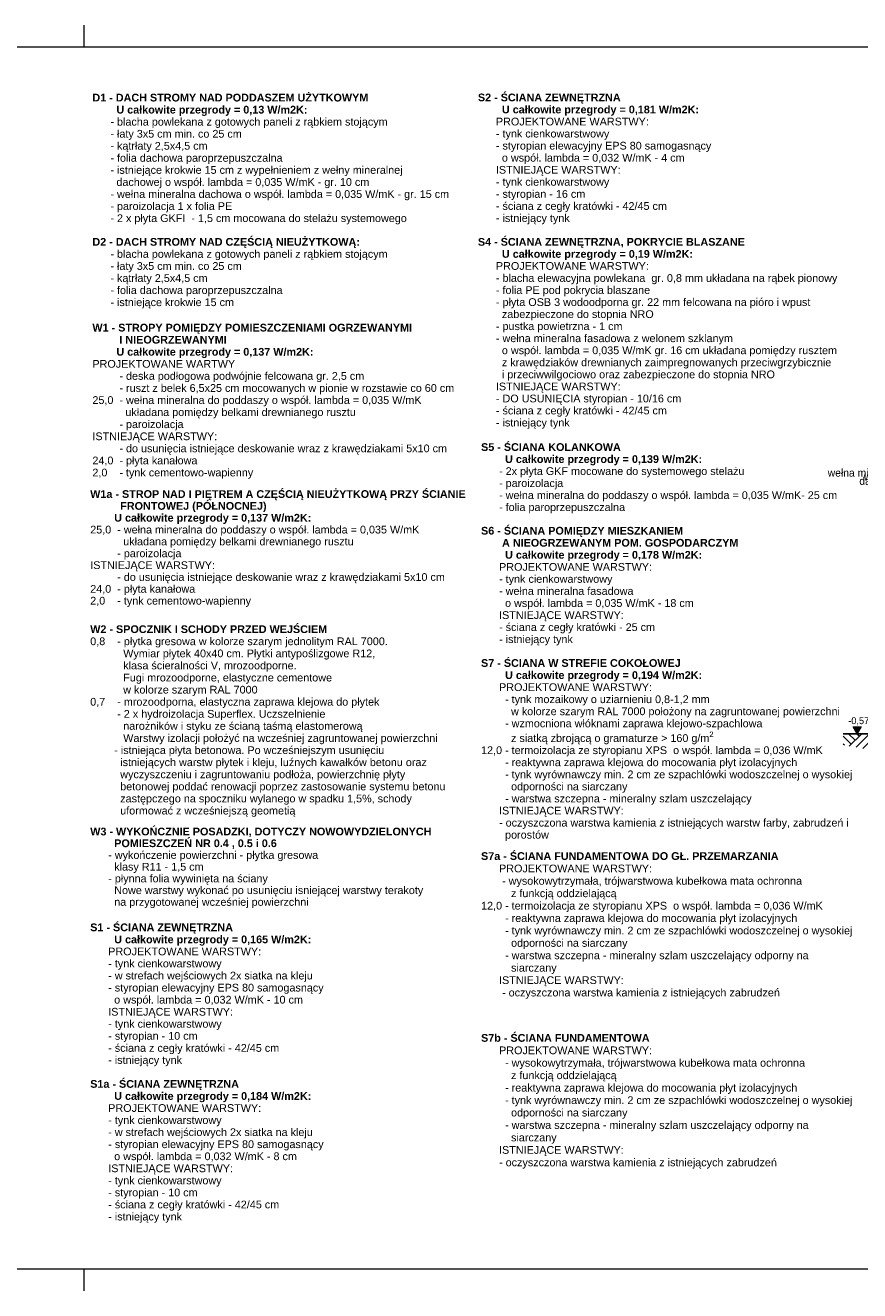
# Model space of a CAD drawing. Extents: x -613240 to -325500, y -25863 to 152403.
# Tile 76 of 254: x -412394 to -392960, y -25863 to 3587. Entities that reach past the tile are written whole.
import ezdxf

# ---------------------------------------------------------------- set-up
doc = ezdxf.new("R2010")
doc.units = 0
doc.header["$MEASUREMENT"] = 0
for name, color, linetype, lineweight in [('Arch opisy_Nr_Pióra__1', 7, 'Continuous', 25), ('Arch opisy_Nr_Pióra__21', 7, 'Continuous', 9), ('Arch opisy_Nr_Pióra__5', 7, 'Continuous', 13), ('Arch opisy_Nr_Pióra__6', 7, 'Continuous', 13), ('ARCH TABELA_Nr_Pióra__21', 7, 'Continuous', 9), ('arch wypelnienia_Nr_Pióra__21', 7, 'Continuous', 9), ('INWENT OPISY_Nr_Pióra__21', 7, 'Continuous', 9), ('INWENT TEREN_Nr_Pióra__1', 7, 'Continuous', 25), ('INWENT WYMIARY_Nr_Pióra__21', 7, 'Continuous', 9)]:
    doc.layers.add(name, color=color, linetype=linetype, lineweight=lineweight)
doc.layers.add('INWENT WYMIARY', color=7, linetype='Continuous')
doc.styles.add('GENERATED_STYLE_1', font='txt')
doc.styles.add('GENERATED_STYLE_10', font='arial.ttf')
doc.styles.add('GENERATED_STYLE_4', font='txt')

# ---------------------------------------------------------------- blocks, each defined once
blk = doc.blocks.new('Wymiary_6', base_point=(-393017, -12900))
at = {"layer": 'INWENT WYMIARY_Nr_Pióra__21', "linetype": 'Continuous'}
blk.add_hatch(color=256, dxfattribs=at).paths.add_polyline_path([(-393017, -12900), (-393110, -12740), (-392924, -12740)], flags=0)
for p, q in [((-393017, -12900), (-393137, -12900)), ((-393017, -12900), (-393110, -12740)), ((-393110, -12740), (-392924, -12740)), ((-392924, -12740), (-393017, -12900)), ((-393017, -12900), (-392897, -12900))]:
    blk.add_line(p, q, dxfattribs=at)
at = {"layer": 'INWENT WYMIARY_Nr_Pióra__21', "insert": (-393227, -12708), "char_height": 160, "attachment_point": 7, "style": 'GENERATED_STYLE_1'}
blk.add_mtext('{-0,57}', dxfattribs=at)

msp = doc.modelspace()

# ---------------------------------------------------------------- hatches: boundary and pattern name
at = {"layer": 'arch wypelnienia_Nr_Pióra__21', "linetype": 'Continuous'}
h = msp.add_hatch(dxfattribs=at)
h.set_pattern_fill('Earth', color=256, style=0, pattern_type=2)
h.set_pattern_definition([(45, (0, 0), (-275.77163, 275.77163), []), (45, (-91.9, 91.9), (-551.5433, 551.5433), []), (45, (-183.85, 183.85), (-551.5433, 551.5433), []), (135, (-275.77, 275.77), (91.92388, 91.92388), [389.99999, -389.99999])])
h.paths.add_polyline_path([(-392402.2, -13324.9), (-392402.2, -12899.6), (-393342.5, -12899.6), (-393342.5, -13164.9)], flags=0)

# ---------------------------------------------------------------- linework, layer by layer
at = {"layer": 'ARCH TABELA_Nr_Pióra__21', "linetype": 'Continuous'}
for p, q in [((-411025.5, 3086.6), (-411025.5, 3586.6)), ((-411025.5, 3086.6), (-411025.5, 3586.6)), ((-413275.5, 3086.6), (-372525.5, 3086.6)), ((-372525.5, -25363.4), (-413275.5, -25363.4)), ((-411025.5, -25863.4), (-411025.5, -25363.4)), ((-411025.5, -25863.4), (-411025.5, -25363.4))]:
    msp.add_line(p, q, dxfattribs=at)
at = {"layer": 'INWENT TEREN_Nr_Pióra__1', "linetype": 'Continuous'}
msp.add_line((-392382.2, -12899.6), (-393342.5, -12899.6), dxfattribs=at)

# ---------------------------------------------------------------- block references
at = {"layer": 'INWENT WYMIARY', "linetype": 'Continuous'}
msp.add_blockref('Wymiary_6', (-393017.2, -12899.6), dxfattribs=at)

# ---------------------------------------------------------------- texts
at = {"layer": 'Arch opisy_Nr_Pióra__1', "linetype": 'Continuous', "char_height": 180, "style": 'GENERATED_STYLE_10'}
for s, insert, width, attachment_point, line_spacing_factor in [('\\A1;{\\fArial|b1|i0|c0|p38;D1 - DACH STROMY NAD PODDASZEM UŻYTKOWYM\\P        U całkowite przegrody = 0,13 W/m2K:\\P\\fArial|b0|i0|c0|p38;      - blacha powlekana z gotowych paneli z rąbkiem stojącym\\P      - łaty 3x5 cm min. co 25 cm\\P      - kątrłaty 2,5x4,5 cm\\P      - folia dachowa paroprzepuszczalna\\P      - istniejące krokwie 15 cm z wypełnieniem z wełny mineralnej \\P        dachowej o współ. lambda = 0,035 W/mK - gr. 10 cm\\P      - wełna mineralna dachowa o współ. lambda = 0,035 W/mK - gr. 15 cm \\P      - paroizolacja 1 x folia PE\\P      - 2 x płyta GKFI  - 1,5 cm mocowana do stelażu systemowego}', (-410830.9, 1993.8), 9728.552, 1, 0.935118), ('\\A1;{\\fArial|b1|i0|c0|p38;D2 - DACH STROMY NAD CZĘŚCIĄ NIEUŻYTKOWĄ:\\P\\fArial|b0|i0|c0|p38;      - blacha powlekana z gotowych paneli z rąbkiem stojącym\\P      - łaty 3x5 cm min. co 25 cm\\P      - kątrłaty 2,5x4,5 cm\\P      - folia dachowa paroprzepuszczalna\\P      - istniejące krokwie 15 cm}', (-410830.9, -1363.6), 9728.552, 1, 0.936452), ('\\A1;{\\fArial|b1|i0|c0|p38;W2 - SPOCZNIK I SCHODY PRZED WEJŚCIEM\\P\\fArial|b0|i0|c0|p38;0,8    - płytka gresowa w kolorze szarym jednolitym RAL 7000.\\P           Wymiar płytek 40x40 cm. Płytki antypoślizgowe R12, \\P           klasa ścieralności V, mrozoodporne.\\P           Fugi mrozoodporne, elastyczne cementowe \\P           w kolorze szarym RAL 7000\\P0,7    - mrozoodporna, elastyczna zaprawa klejowa do płytek\\P         - 2 x hydroizolacja Superflex. Uczszelnienie\\P           narożników i styku ze ścianą taśmą elastomerową \\P           Warstwy izolacji położyć na wcześniej zagruntowanej powierzchni\\P        - istniejąca płyta betonowa. Po wcześniejszym usunięciu\\P          istniejących warstw płytek i kleju, luźnych kawałków betonu oraz \\P          wyczyszczeniu i zagruntowaniu podłoża, powierzchnię płyty\\P          betonowej poddać renowacji poprzez zastosowanie systemu betonu \\P          zastępczego na spoczniku wylanego w spadku 1,5%, schody \\P          uformować z wcześniejszą geometią}', (-410881.6, -14835), 9224.93, 7, 0.938129)]:
    msp.add_mtext(s, dxfattribs=dict(at, insert=insert, width=width, attachment_point=attachment_point, line_spacing_factor=line_spacing_factor))
at = {"layer": 'Arch opisy_Nr_Pióra__21', "linetype": 'Continuous', "char_height": 180, "width": 9728.552, "attachment_point": 1, "style": 'GENERATED_STYLE_10'}
for s, insert, line_spacing_factor in [('\\A1;{\\fArial|b1|i0|c0|p38;S2 - ŚCIANA ZEWNĘTRZNA\\P        U całkowite przegrody = 0,181 W/m2K:\\P\\fArial|b0|i0|c0|p38;      PROJEKTOWANE WARSTWY:\\P      - tynk cienkowarstwowy\\P      - styropian elewacyjny EPS 80 samogasnący \\P        o współ. lambda = 0,032 W/mK - 4 cm  \\P      ISTNIEJĄCE WARSTWY:\\P      - tynk cienkowarstwowy\\P      - styropian - 16 cm \\P      - ściana z cegły kratówki - 42/45 cm\\P      - istniejący tynk}', (-401852.3, 1997.8), 0.935504), ('\\A1;{\\fArial|b1|i0|c0|p38;S4 - ŚCIANA ZEWNĘTRZNA, POKRYCIE BLASZANE\\P        U całkowite przegrody = 0,19 W/m2K:\\P\\fArial|b0|i0|c0|p38;      PROJEKTOWANE WARSTWY:\\P      - blacha elewacyjna powlekana  gr. 0,8 mm układana na rąbek pionowy\\P      - folia PE pod pokrycia blaszane\\P      - płyta OSB 3 wodoodporna gr. 22 mm felcowana na pióro i wpust\\P        zabezpieczone do stopnia NRO\\P      - pustka powietrzna - 1 cm\\P      - wełna mineralna fasadowa z welonem szklanym\\P        o współ. lambda = 0,035 W/mK gr. 16 cm układana pomiędzy rusztem\\P        z krawędziaków drewnianych zaimpregnowanych przeciwgrzybicznie\\P        i przeciwwilgociowo oraz zabezpieczone do stopnia NRO \\P      ISTNIEJĄCE WARSTWY:\\P      - DO USUNIĘCIA styropian - 10/16 cm \\P      - ściana z cegły kratówki - 42/45 cm\\P      - istniejący tynk}', (-401852.3, -1363.6), 0.934447), ('\\A1;{\\fArial|b1|i0|c0|p38;S1 - ŚCIANA ZEWNĘTRZNA\\P        U całkowite przegrody = 0,165 W/m2K:\\P\\fArial|b0|i0|c0|p38;      PROJEKTOWANE WARSTWY:\\P      - tynk cienkowarstwowy\\P      - w strefach wejściowych 2x siatka na kleju\\P      - styropian elewacyjny EPS 80 samogasnący \\P        o współ. lambda = 0,032 W/mK - 10 cm  \\P      ISTNIEJĄCE WARSTWY:\\P      - tynk cienkowarstwowy\\P      - styropian - 10 cm \\P      - ściana z cegły kratówki - 42/45 cm\\P      - istniejący tynk}', (-410881.6, -17317), 0.935307), ('\\A1;{\\fArial|b1|i0|c0|p38;S1a - ŚCIANA ZEWNĘTRZNA\\P        U całkowite przegrody = 0,184 W/m2K:\\P\\fArial|b0|i0|c0|p38;      PROJEKTOWANE WARSTWY:\\P      - tynk cienkowarstwowy\\P      - w strefach wejściowych 2x siatka na kleju\\P      - styropian elewacyjny EPS 80 samogasnący \\P        o współ. lambda = 0,032 W/mK - 8 cm  \\P      ISTNIEJĄCE WARSTWY:\\P      - tynk cienkowarstwowy\\P      - styropian - 10 cm \\P      - ściana z cegły kratówki - 42/45 cm\\P      - istniejący tynk}', (-410881.6, -20961.3), 0.935307)]:
    msp.add_mtext(s, dxfattribs=dict(at, insert=insert, line_spacing_factor=line_spacing_factor))
at = {"layer": 'Arch opisy_Nr_Pióra__5', "linetype": 'Continuous', "char_height": 180, "width": 9728.552, "attachment_point": 1, "style": 'GENERATED_STYLE_10'}
for s, insert, line_spacing_factor in [('\\A1;{\\fArial|b1|i0|c0|p38;S5 - ŚCIANA KOLANKOWA\\P        U całkowite przegrody = 0,139 W/m2K:\\P\\fArial|b0|i0|c0|p38;      - 2x płyta GKF mocowane do systemowego stelażu \\P      - paroizolacja\\P      - wełna mineralna do poddaszy o współ. lambda = 0,035 W/mK- 25 cm\\P      - folia paroprzepuszczalna}', (-401779, -6139.4), 0.932366), ('\\A1;{\\fArial|b1|i0|c0|p38;S6 - ŚCIANA POMIĘDZY MIESZKANIEM\\P       A NIEOGRZEWANYM POM. GOSPODARCZYM\\P        U całkowite przegrody = 0,178 W/m2K:\\P\\fArial|b0|i0|c0|p38;      PROJEKTOWANE WARSTWY:\\P      - tynk cienkowarstwowy\\P      - wełna mineralna fasadowa \\P        o współ. lambda = 0,035 W/mK - 18 cm\\P      ISTNIEJĄCE WARSTWY:\\P      - ściana z cegły kratówki - 25 cm\\P      - istniejący tynk}', (-401779, -8086.5), 0.934632), ('\\A1;{\\fArial|b1|i0|c0|p38;S7 - ŚCIANA W STREFIE COKOŁOWEJ\\P        U całkowite przegrody = 0,194 W/m2K:\\P\\fArial|b0|i0|c0|p38;      PROJEKTOWANE WARSTWY:\\P        - tynk mozaikowy o uziarnieniu 0,8-1,2 mm\\P          w kolorze szarym RAL 7000 położony na zagruntowanej powierzchni\\P        - wzmocniona włóknami zaprawa klejowo-szpachlowa\\P          z siatką zbrojącą o gramaturze > 160 g/m\\A1{\\H0.7x;\\S2^  ;} \\P12,0 - termoizolacja ze styropianu XPS  o współ. lambda = 0,036 W/mK\\P        - reaktywna zaprawa klejowa do mocowania płyt izolacyjnych \\P        - tynk wyrównawczy min. 2 cm ze szpachlówki wodoszczelnej o wysokiej\\P          odporności na siarczany\\P        - warstwa szczepna - mineralny szlam uszczelający\\P      ISTNIEJĄCE WARSTWY:\\P      - oczyszczona warstwa kamienia z istniejących warstw farby, zabrudzeń i \\P        porostów}', (-401779, -11165.1), 0.936604), ('\\A1;{\\fArial|b1|i0|c0|p38;W3 - WYKOŃCZNIE POSADZKI, DOTYCZY NOWOWYDZIELONYCH\\P        POMIESZCZEŃ NR 0.4 , 0.5 i 0.6\\P\\fArial|b0|i0|c0|p38;      - wykończenie powierzchni - płytka gresowa \\P        klasy R11 - 1,5 cm\\P      - płynna folia wywinięta na ściany\\P        Nowe warstwy wykonać po usunięciu isniejącej warstwy terakoty\\P        na przygotowanej wcześniej powierzchni}', (-410881.6, -15087), 0.910182), ('\\A1;{\\fArial|b1|i0|c0|p38;S7a - ŚCIANA FUNDAMENTOWA DO GŁ. PRZEMARZANIA\\P\\fArial|b0|i0|c0|p38;      PROJEKTOWANE WARSTWY:\\P       - wysokowytrzymała, trójwarstwowa kubełkowa mata ochronna \\P          z funkcją oddzielającą\\P12,0 - termoizolacja ze styropianu XPS  o współ. lambda = 0,036 W/mK\\P        - reaktywna zaprawa klejowa do mocowania płyt izolacyjnych \\P        - tynk wyrównawczy min. 2 cm ze szpachlówki wodoszczelnej o wysokiej\\P          odporności na siarczany\\P        - warstwa szczepna - mineralny szlam uszczelający odporny na \\P          siarczany\\P      ISTNIEJĄCE WARSTWY:\\P       - oczyszczona warstwa kamienia z istniejących zabrudzeń}', (-401779, -15658), 0.962482), ('\\A1;{\\fArial|b1|i0|c0|p38;S7b - ŚCIANA FUNDAMENTOWA\\P\\fArial|b0|i0|c0|p38;      PROJEKTOWANE WARSTWY:\\P        - wysokowytrzymała, trójwarstwowa kubełkowa mata ochronna \\P          z funkcją oddzielającą\\P        - reaktywna zaprawa klejowa do mocowania płyt izolacyjnych \\P        - tynk wyrównawczy min. 2 cm ze szpachlówki wodoszczelnej o wysokiej\\P          odporności na siarczany\\P        - warstwa szczepna - mineralny szlam uszczelający odporny na \\P          siarczany\\P      ISTNIEJĄCE WARSTWY:\\P      - oczyszczona warstwa kamienia z istniejących zabrudzeń}', (-401779, -19890.4), 0.965408)]:
    msp.add_mtext(s, dxfattribs=dict(at, insert=insert, line_spacing_factor=line_spacing_factor))
at = {"layer": 'Arch opisy_Nr_Pióra__6', "linetype": 'Continuous', "char_height": 180, "width": 9728.552, "attachment_point": 1, "style": 'GENERATED_STYLE_10'}
for s, insert, line_spacing_factor in [('\\A1;{\\fArial|b1|i0|c0|p38;W1 - STROPY POMIĘDZY POMIESZCZENIAMI OGRZEWANYMI\\P         I NIEOGRZEWANYMI \\P        U całkowite przegrody = 0,137 W/m2K:\\P\\fArial|b0|i0|c0|p38;PROJEKTOWANE WARTWY\\P         - deska podłogowa podwójnie felcowana gr. 2,5 cm\\P         - ruszt z belek 6,5x25 cm mocowanych w pionie w rozstawie co 60 cm\\P25,0  - wełna mineralna do poddaszy o współ. lambda = 0,035 W/mK\\P           układana pomiędzy belkami drewnianego rusztu \\P         - paroizolacja\\PISTNIEJĄCE WARSTWY:\\P         - do usunięcia istniejące deskowanie wraz z krawędziakami 5x10 cm\\P24,0  - płyta kanałowa\\P2,0    - tynk cementowo-wapienny}', (-410830.9, -3359.8), 0.936489), ('\\A1;{\\fArial|b1|i0|c0|p38;W1a - STROP NAD I PIĘTREM A CZĘŚCIĄ NIEUŻYTKOWĄ PRZY ŚCIANIE\\P          FRONTOWEJ (PÓŁNOCNEJ)\\P        U całkowite przegrody = 0,137 W/m2K:\\P\\fArial|b0|i0|c0|p38;25,0  - wełna mineralna do poddaszy o współ. lambda = 0,035 W/mK\\P           układana pomiędzy belkami drewnianego rusztu \\P         - paroizolacja\\PISTNIEJĄCE WARSTWY:\\P         - do usunięcia istniejące deskowanie wraz z krawędziakami 5x10 cm\\P24,0  - płyta kanałowa\\P2,0    - tynk cementowo-wapienny}', (-410881.6, -7232.7), 0.919322)]:
    msp.add_mtext(s, dxfattribs=dict(at, insert=insert, line_spacing_factor=line_spacing_factor))
at = {"layer": 'INWENT OPISY_Nr_Pióra__21', "linetype": 'Continuous', "insert": (-391952.2, -6949.8), "char_height": 180, "width": 1724.62, "attachment_point": 6, "line_spacing_factor": 0.318648, "style": 'GENERATED_STYLE_4'}
msp.add_mtext('{wełna mineralna \\Pw części dachowej}', dxfattribs=at)

doc.saveas('drawing.dxf')
